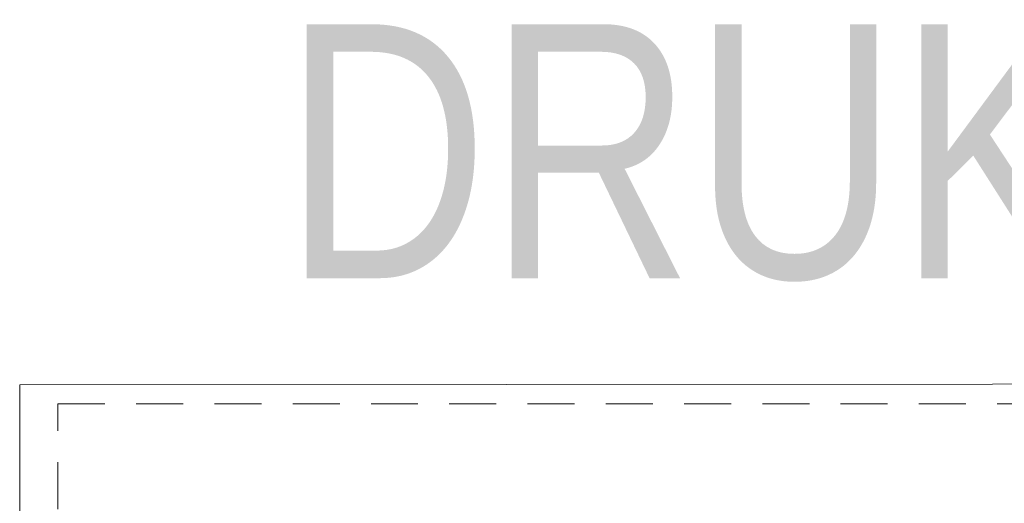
# Model space of a CAD drawing. Header units: metres. Extents: x 7415312 to 7415578, y 5538064 to 5538378.
# Tile 56 of 83: x 7415312 to 7415389, y 5538340 to 5538378. Entities that reach past the tile are written whole.
import ezdxf
from ezdxf.enums import TextEntityAlignment as Align

# ---------------------------------------------------------------- set-up
doc = ezdxf.new("R2010")
doc.units = ezdxf.units.M
doc.header["$MEASUREMENT"] = 0
doc.linetypes.add('DGN Style 2', pattern=[6.11813, 3.670878, -2.447252])
doc.layers.add('LL_LEGENDA', color=7, linetype='Continuous', lineweight=13, true_color=0x000000)
doc.layers.add('Warstwa 1', color=7, linetype='Continuous', lineweight=0)
doc.layers.add('Warstwa 57', color=7, linetype='Continuous', lineweight=0)
doc.styles.add('Style-Arial', font='arial.ttf')

msp = doc.modelspace()

# ---------------------------------------------------------------- linework, layer by layer
at = {"layer": 'LL_LEGENDA', "elevation": 1499.447}
msp.add_lwpolyline([(7415578.263, 5538064.216), (7415578.263, 5538349.47), (7415312.145, 5538349.289), (7415312.145, 5538064.035)], close=True, dxfattribs=at)
at = {"layer": 'Warstwa 57', "color": 7, "linetype": 'DGN Style 2', "lineweight": 0, "flags": 128}
msp.add_lwpolyline([(7415315.133, 5538347.807), (7415510.149, 5538347.807), (7415510.149, 5538067.611), (7415315.133, 5538067.611), (7415315.133, 5538347.807)], close=True, dxfattribs=at)

# ---------------------------------------------------------------- texts
at = {"layer": 'Warstwa 1', "color": 7, "linetype": 'Continuous', "lineweight": 13, "style": 'Style-Arial', "width": 0.8}
msp.add_text('DRUK A2 1:500', height=19.84327, dxfattribs=at).set_placement((7415411.642, 5538367.536), align=Align.MIDDLE_CENTER)

doc.saveas('drawing.dxf')
